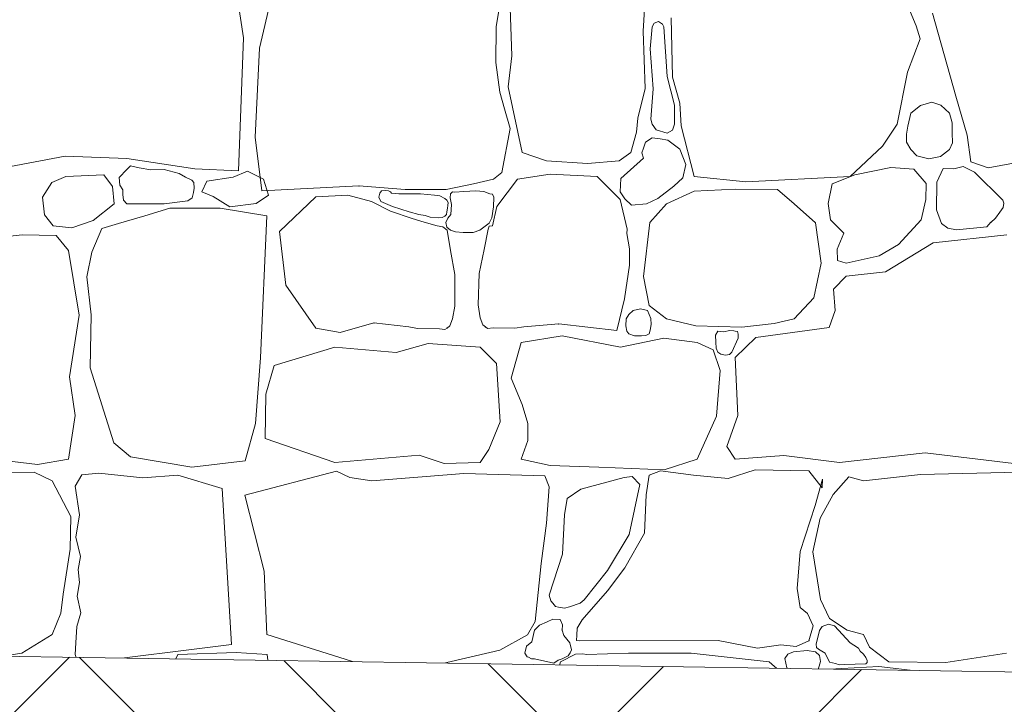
# Model space of a CAD drawing. Header units: millimetres. Extents: x 16408 to 141596, y -21057 to 26364.
# Tile 136 of 144: x 87094 to 87994, y -5563 to -4937. Entities that reach past the tile are written whole.
import ezdxf

# ---------------------------------------------------------------- set-up
doc = ezdxf.new("R2010")
doc.units = ezdxf.units.MM
doc.header["$MEASUREMENT"] = 0
doc.linetypes.add('Wipeout_Contour', pattern=[1000, 0, -1000])
doc.layers.add('0_Nr_pióra__1', color=7, linetype='Continuous', lineweight=13)
doc.layers.add('0_Nr_pióra__101', color=7, linetype='Continuous', lineweight=5, true_color=0xb2b2b2)
doc.layers.add('_elementy3d_Nr_pióra__101', color=7, linetype='Continuous', lineweight=5, true_color=0xb2b2b2)
doc.layers.add('_elementy3d', color=7, linetype='Continuous')

# ---------------------------------------------------------------- blocks, each defined once
blk = doc.blocks.new('*X4')
at = {"layer": '_elementy3d_Nr_pióra__101', "color": 253, "linetype": 'Continuous', "lineweight": 5, "true_color": 0xb2b2b2}
for p, q in [((87298.77, -4953.34), (87289.81, -4895.08)), ((87664.04, -4947.14), (87667.75, -4887.94)), ((87325.08, -4912.93), (87313.43, -4962.67)), ((87529.79, -4943.21), (87534.87, -4911.11)), ((87541.69, -4906.52), (87544.16, -4969.68)), ((87913.7, -4942.18), (87905.03, -4921.87)), ((87928.41, -4930.78), (87949.86, -5006.58)), ((87674.1, -4939.68), (87672.24, -4943.21)), ((87678.04, -4938.25), (87674.1, -4939.68)), ((87681.82, -4940.77), (87678.04, -4938.25)), ((87682.86, -4943.21), (87681.82, -4940.77)), ((87689.55, -4935), (87690.79, -4989.24)), ((87529.29, -4975.72), (87529.79, -4943.21)), ((87666.02, -4999.65), (87664.04, -4947.14)), ((87672.24, -4943.21), (87670.39, -4963.34)), ((87686.04, -4988.6), (87682.86, -4943.21)), ((87917.17, -4954.07), (87913.7, -4942.18)), ((87294.08, -5074.94), (87298.77, -4953.34)), ((87905.77, -4984.54), (87917.17, -4954.07)), ((87313.43, -4962.67), (87309.54, -5044.08)), ((87670.39, -4963.34), (87673.13, -4999.85)), ((87533.12, -5002.9), (87529.29, -4975.72)), ((87544.16, -4969.68), (87540.7, -4998.16)), ((87896.36, -5032.09), (87905.77, -4984.54)), ((87692.84, -5014.66), (87686.04, -4988.6)), ((87690.79, -4989.24), (87697.48, -5013.02)), ((87537.29, -5018.07), (87533.12, -5002.9)), ((87540.7, -4998.16), (87553.33, -5058.1)), ((87659.33, -5026.64), (87666.02, -4999.65)), ((87673.13, -4999.85), (87670.96, -5027.46)), ((87927.86, -5012.16), (87917.64, -5015.08)), ((87936.11, -5014.65), (87927.86, -5012.16)), ((87949.86, -5006.58), (87960.26, -5042.25)), ((87542.63, -5036.08), (87537.29, -5018.07)), ((87692.67, -5032.09), (87692.84, -5014.66)), ((87697.48, -5013.02), (87698.71, -5033.58)), ((87917.64, -5015.08), (87908.87, -5022.24)), ((87944.09, -5022.24), (87936.11, -5014.65)), ((87658.09, -5039.52), (87659.33, -5026.64)), ((87670.96, -5027.46), (87672.24, -5032.09)), ((87908.87, -5022.24), (87906.08, -5033.94)), ((87946.41, -5030.84), (87944.09, -5022.24)), ((87946.67, -5040.23), (87946.41, -5030.84)), ((87534.87, -5076.43), (87542.63, -5036.08)), ((87652.89, -5058.1), (87658.09, -5039.52)), ((87672.24, -5032.09), (87675.93, -5037.23)), ((87675.93, -5037.23), (87685.87, -5040.31)), ((87685.87, -5040.31), (87690.96, -5037.68)), ((87690.96, -5037.68), (87692.67, -5032.09)), ((87698.71, -5033.58), (87710.6, -5079.89)), ((87882.99, -5052.15), (87896.36, -5032.09)), ((87906.08, -5033.94), (87904.9, -5041.19)), ((87309.54, -5044.08), (87315.51, -5093.1)), ((87666.19, -5048.75), (87664.36, -5054.16)), ((87672.24, -5044.81), (87666.19, -5048.75)), ((87679.64, -5045.71), (87672.24, -5044.81)), ((87686.64, -5046.83), (87679.64, -5045.71)), ((87697.65, -5055.13), (87686.64, -5046.83)), ((87904.9, -5041.19), (87904.81, -5048.65)), ((87904.81, -5048.65), (87908.87, -5055.37)), ((87946.71, -5049.22), (87946.67, -5040.23)), ((87960.26, -5042.25), (87963.73, -5066.77)), ((87664.36, -5054.16), (87662.98, -5058.38)), ((87703.05, -5069.12), (87697.65, -5055.13)), ((87853.41, -5079.89), (87882.99, -5052.15)), ((87908.87, -5055.37), (87914.11, -5061)), ((87935.89, -5061.7), (87944.09, -5055.37)), ((87944.09, -5055.37), (87946.71, -5049.22)), ((87079.33, -5071.97), (87135.81, -5061.57)), ((87135.81, -5061.57), (87192.03, -5063.55)), ((87192.03, -5063.55), (87254.2, -5072.96)), ((87553.33, -5058.1), (87575.62, -5065.78)), ((87575.62, -5065.78), (87613.26, -5068)), ((87613.26, -5068), (87642, -5065.78)), ((87642, -5065.78), (87652.89, -5058.1)), ((87664.36, -5063.33), (87643.61, -5081.75)), ((87662.98, -5058.38), (87664.36, -5063.33)), ((87914.11, -5061), (87925.24, -5063.75)), ((87925.24, -5063.75), (87935.89, -5061.7)), ((87963.73, -5066.77), (87979.33, -5071.97)), ((87979.33, -5071.97), (88035.81, -5061.57)), ((87192.03, -5073.7), (87185.1, -5080.85)), ((87195.57, -5070.33), (87192.03, -5073.7)), ((87203.4, -5072.15), (87195.57, -5070.33)), ((87214.09, -5073.91), (87203.4, -5072.15)), ((87226.21, -5073.7), (87214.09, -5073.91)), ((87239.93, -5077.33), (87226.21, -5073.7)), ((87254.2, -5072.96), (87294.08, -5074.94)), ((87289.45, -5080.6), (87302.45, -5075.18)), ((87302.45, -5075.18), (87316.89, -5082.4)), ((87700.2, -5081.21), (87703.05, -5069.12)), ((87890.42, -5071.72), (87857.48, -5078.66)), ((87911.47, -5073.45), (87890.42, -5071.72)), ((87922.62, -5086.33), (87911.47, -5073.45)), ((87938.24, -5072.7), (87932.66, -5085.09)), ((87947.93, -5073.05), (87938.24, -5072.7)), ((87956.58, -5070.82), (87947.93, -5073.05)), ((87966.95, -5075.93), (87956.58, -5070.82)), ((87992.71, -5101.69), (87966.95, -5075.93)), ((87136.3, -5080.14), (87123.42, -5085.59)), ((87170.98, -5078.66), (87136.3, -5080.14)), ((87179.15, -5089.31), (87170.98, -5078.66)), ((87185.1, -5080.85), (87185.71, -5087.96)), ((87245.82, -5080.58), (87239.93, -5077.33)), ((87251.39, -5083.33), (87245.82, -5080.58)), ((87253.48, -5085.65), (87251.39, -5083.33)), ((87260.56, -5093.96), (87265.26, -5084.21)), ((87265.26, -5084.21), (87289.45, -5080.6)), ((87316.89, -5082.4), (87321.59, -5097.21)), ((87509.11, -5086.77), (87527.29, -5082.44)), ((87527.29, -5082.44), (87534.87, -5076.43)), ((87530.2, -5107.32), (87549.12, -5082.62)), ((87549.12, -5082.62), (87579.09, -5077.91)), ((87579.09, -5077.91), (87622.18, -5079.89)), ((87622.18, -5079.89), (87643.16, -5100.93)), ((87643.61, -5081.75), (87643, -5093.95)), ((87692.23, -5089), (87700.2, -5081.21)), ((87710.6, -5079.89), (87757.91, -5084.85)), ((87757.91, -5084.85), (87853.41, -5079.89)), ((87857.48, -5078.66), (87836.92, -5086.83)), ((87123.42, -5085.59), (87115.11, -5098.99)), ((87180.52, -5104.89), (87179.15, -5089.31)), ((87185.71, -5087.96), (87188.58, -5092.15)), ((87188.58, -5092.15), (87188.46, -5096.5)), ((87253.04, -5094.74), (87253.54, -5090.77)), ((87253.54, -5090.77), (87253.48, -5085.65)), ((87271.04, -5098.29), (87260.56, -5093.96)), ((87315.51, -5093.1), (87404.23, -5088.61)), ((87404.23, -5088.61), (87446.38, -5091.78)), ((87424.98, -5093.12), (87423.24, -5095.14)), ((87428.59, -5092.78), (87424.98, -5093.12)), ((87431.17, -5093.29), (87428.59, -5092.78)), ((87433.12, -5094.2), (87431.17, -5093.29)), ((87446.38, -5091.78), (87484.1, -5091.78)), ((87484.1, -5091.78), (87509.11, -5086.77)), ((87500.03, -5093.71), (87492.06, -5094.26)), ((87511.19, -5093.18), (87500.03, -5093.71)), ((87518.5, -5093.89), (87511.19, -5093.18)), ((87523.97, -5095.84), (87518.5, -5093.89)), ((87643, -5093.95), (87647.31, -5100.55)), ((87677.56, -5100.27), (87692.23, -5089)), ((87710.6, -5093.52), (87685.34, -5105.16)), ((87748.25, -5091.53), (87710.6, -5093.52)), ((87786.89, -5091.78), (87748.25, -5091.53)), ((87802.24, -5105.16), (87786.89, -5091.78)), ((87836.92, -5086.83), (87833.19, -5104.76)), ((87922.37, -5101.19), (87922.62, -5086.33)), ((87932.66, -5085.09), (87932.28, -5110.61)), ((87115.11, -5098.99), (87116.73, -5115.06)), ((87188.46, -5096.5), (87189.02, -5101.57)), ((87189.02, -5101.57), (87192.03, -5104.91)), ((87226.21, -5104.91), (87247.97, -5102.23)), ((87247.97, -5102.23), (87251.88, -5099.59)), ((87251.88, -5099.59), (87253.04, -5094.74)), ((87286.2, -5107.68), (87271.04, -5098.29)), ((87321.59, -5097.21), (87310.39, -5104.79)), ((87364.91, -5098.59), (87331.63, -5130.28)), ((87394.07, -5096.98), (87364.91, -5098.59)), ((87415.86, -5102.87), (87394.07, -5096.98)), ((87433, -5111.69), (87415.86, -5102.87)), ((87423.24, -5095.14), (87422.59, -5099.08)), ((87422.59, -5099.08), (87424.28, -5102.87)), ((87424.28, -5102.87), (87435.04, -5107.36)), ((87434.18, -5095.37), (87433.12, -5094.2)), ((87440.64, -5095.91), (87434.18, -5095.37)), ((87460.53, -5095.84), (87440.64, -5095.91)), ((87473.3, -5097.01), (87460.53, -5095.84)), ((87478.35, -5097.83), (87473.3, -5097.01)), ((87482.91, -5100.01), (87478.35, -5097.83)), ((87484.75, -5101.67), (87482.91, -5100.01)), ((87485.87, -5103.89), (87484.75, -5101.67)), ((87487.99, -5095.84), (87487.75, -5099.6)), ((87487.75, -5099.6), (87488.91, -5105.67)), ((87489.83, -5094.05), (87487.99, -5095.84)), ((87492.06, -5094.26), (87489.83, -5094.05)), ((87526.39, -5096.15), (87523.97, -5095.84)), ((87527.6, -5098.84), (87526.39, -5096.15)), ((87527.2, -5107.83), (87527.6, -5098.84)), ((87643.16, -5100.93), (87649.57, -5128.31)), ((87647.31, -5100.55), (87653.27, -5106.23)), ((87667.01, -5105.16), (87677.56, -5100.27)), ((87918.06, -5119.6), (87922.37, -5101.19)), ((87993.68, -5104.3), (87992.71, -5101.69)), ((87161.32, -5120.27), (87180.52, -5104.89)), ((87192.03, -5104.91), (87226.21, -5104.91)), ((87231.41, -5109.12), (87208.62, -5116.05)), ((87254.44, -5109.12), (87231.41, -5109.12)), ((87277.48, -5109.12), (87254.44, -5109.12)), ((87320.07, -5116.15), (87277.48, -5109.12)), ((87310.39, -5104.79), (87286.2, -5107.68)), ((87453, -5118.52), (87433, -5111.69)), ((87435.04, -5107.36), (87450.07, -5112.21)), ((87484.69, -5112.43), (87485.36, -5109.05)), ((87485.36, -5109.05), (87485.61, -5106.43)), ((87485.61, -5106.43), (87485.87, -5103.89)), ((87488.91, -5105.67), (87488.28, -5114.64)), ((87525.63, -5117.77), (87527.2, -5107.83)), ((87526.43, -5125.18), (87530.2, -5107.32)), ((87653.27, -5106.23), (87667.01, -5105.16)), ((87685.34, -5105.16), (87670.23, -5122.25)), ((87821.56, -5122.49), (87802.24, -5105.16)), ((87833.19, -5104.76), (87835.19, -5119.77)), ((87932.28, -5110.61), (87936.8, -5123.11)), ((87990.18, -5112.72), (87993.07, -5108.53)), ((87993.07, -5108.53), (87993.68, -5104.3)), ((87116.73, -5115.06), (87124.66, -5125.22)), ((87141.75, -5126.95), (87161.32, -5120.27)), ((87208.62, -5116.05), (87184.6, -5122.99)), ((87314.39, -5245.79), (87320.07, -5116.15)), ((87450.07, -5112.21), (87459.14, -5114.65)), ((87463.98, -5121.88), (87453, -5118.52)), ((87459.14, -5114.65), (87464.84, -5115.63)), ((87464.84, -5115.63), (87469.42, -5117.14)), ((87469.42, -5117.14), (87476.91, -5117.82)), ((87476.91, -5117.82), (87480.34, -5117.54)), ((87480.34, -5117.54), (87482.91, -5116.28)), ((87482.91, -5116.28), (87484.18, -5114.69)), ((87485.38, -5118.06), (87483.81, -5122.03)), ((87484.18, -5114.69), (87484.69, -5112.43)), ((87488.28, -5114.64), (87485.38, -5118.06)), ((87523.18, -5122.74), (87525.63, -5117.77)), ((87835.19, -5119.77), (87847.57, -5131.91)), ((87897.6, -5142.31), (87918.06, -5119.6)), ((87981.81, -5122), (87986.04, -5118.27)), ((87986.04, -5118.27), (87990.18, -5112.72)), ((87124.66, -5125.22), (87141.75, -5126.95)), ((87169.22, -5127.62), (87160.15, -5149.13)), ((87184.6, -5122.99), (87169.22, -5127.62)), ((87475.86, -5125.03), (87463.98, -5121.88)), ((87480.93, -5126.02), (87475.86, -5125.03)), ((87484.91, -5129.26), (87480.93, -5126.02)), ((87483.81, -5122.03), (87484.62, -5126.29)), ((87484.62, -5126.29), (87487.99, -5129.26)), ((87487.99, -5147.68), (87484.91, -5129.26)), ((87487.99, -5129.26), (87492.43, -5130.56)), ((87508.69, -5131.13), (87514.79, -5129.26)), ((87514.79, -5129.26), (87523.18, -5122.74)), ((87518.78, -5146.64), (87522.36, -5128.32)), ((87522.36, -5128.32), (87523.44, -5125.47)), ((87523.44, -5125.47), (87526.43, -5125.18)), ((87649.57, -5128.31), (87649.06, -5132.09)), ((87670.23, -5122.25), (87664.29, -5171.53)), ((87826.76, -5159.4), (87821.56, -5122.49)), ((87936.8, -5123.11), (87942.52, -5127.3)), ((87942.52, -5127.3), (87950.36, -5128.69)), ((87950.36, -5128.69), (87978.14, -5126.04)), ((87978.14, -5126.04), (87981.91, -5121.82)), ((87096.42, -5133.39), (87029.06, -5140.82)), ((87127.38, -5133.89), (87096.42, -5133.39)), ((87138.78, -5147.68), (87127.38, -5133.89)), ((87331.63, -5130.28), (87337.52, -5179.34)), ((87492.43, -5130.56), (87499.45, -5131.27)), ((87499.45, -5131.27), (87508.69, -5131.13)), ((87649.06, -5132.09), (87651.47, -5146.19)), ((87847.57, -5131.91), (87841.38, -5146.52)), ((87996.42, -5133.39), (87929.06, -5140.82)), ((87148.44, -5206.71), (87138.78, -5147.68)), ((87491.98, -5169.78), (87487.99, -5147.68)), ((87514.18, -5168.62), (87518.78, -5146.64)), ((87651.47, -5146.19), (87651.65, -5161.02)), ((87841.38, -5146.52), (87841.62, -5156.92)), ((87879.77, -5152.46), (87897.6, -5142.31)), ((87929.06, -5140.82), (87885.71, -5167.08)), ((87160.15, -5149.13), (87155.62, -5171.73)), ((87841.62, -5156.92), (87849.55, -5159.15)), ((87849.55, -5159.15), (87879.77, -5152.46)), ((87651.65, -5161.02), (87647.07, -5191.93)), ((87820.08, -5190.85), (87826.76, -5159.4)), ((87155.62, -5171.73), (87159.53, -5206.54)), ((87491.98, -5198.63), (87491.98, -5169.78)), ((87513.4, -5197.47), (87514.18, -5168.62)), ((87664.29, -5171.53), (87669.49, -5198.04)), ((87849.55, -5171.29), (87837.91, -5183.18)), ((87885.71, -5167.08), (87849.55, -5171.29)), ((87337.52, -5179.34), (87364.91, -5218.59)), ((87837.91, -5183.18), (87839.64, -5202.49)), ((87647.07, -5191.93), (87639.88, -5220.88)), ((87802.24, -5210.17), (87820.08, -5190.85)), ((87489.9, -5210.3), (87491.98, -5198.63)), ((87515.16, -5209.18), (87513.4, -5197.47)), ((87661.49, -5201.13), (87654.83, -5202.61)), ((87668.15, -5202.67), (87661.49, -5201.13)), ((87669.49, -5198.04), (87685.34, -5210.17)), ((87139.77, -5263.18), (87148.44, -5206.71)), ((87159.53, -5206.54), (87158.59, -5255)), ((87487.45, -5216.59), (87489.9, -5210.3)), ((87517.43, -5215.54), (87515.16, -5209.18)), ((87648.59, -5210.33), (87648.14, -5216.66)), ((87650.91, -5206.21), (87648.59, -5210.33)), ((87654.83, -5202.61), (87650.91, -5206.21)), ((87669.49, -5206.21), (87668.15, -5202.67)), ((87671.01, -5210.04), (87669.49, -5206.21)), ((87671.24, -5215.35), (87671.01, -5210.04)), ((87685.34, -5210.17), (87712.34, -5216.61)), ((87783.67, -5214.38), (87802.24, -5210.17)), ((87839.64, -5202.49), (87833.95, -5218.1)), ((87364.91, -5218.59), (87387.13, -5222.8)), ((87387.13, -5222.8), (87418.01, -5213.98)), ((87418.01, -5213.98), (87449.95, -5217.52)), ((87449.95, -5217.52), (87457.93, -5218.97)), ((87457.93, -5218.97), (87477.79, -5219.32)), ((87477.79, -5219.32), (87482.91, -5219.91)), ((87482.91, -5219.91), (87484.91, -5218.59)), ((87484.91, -5218.59), (87487.45, -5216.59)), ((87519.92, -5217.6), (87517.43, -5215.54)), ((87521.88, -5218.98), (87519.92, -5217.6)), ((87527.02, -5218.54), (87521.88, -5218.98)), ((87546.88, -5218.73), (87527.02, -5218.54)), ((87554.9, -5217.49), (87546.88, -5218.73)), ((87586.92, -5214.83), (87554.9, -5217.49)), ((87639.88, -5220.88), (87586.92, -5214.83)), ((87648.14, -5216.66), (87649.01, -5221.59)), ((87670.47, -5220.46), (87671.24, -5215.35)), ((87712.34, -5216.61), (87754.19, -5217.85)), ((87754.19, -5217.85), (87783.67, -5214.38)), ((87833.95, -5218.1), (87767.07, -5227.26)), ((87552.58, -5231.72), (87589.98, -5225.78)), ((87589.98, -5225.78), (87643.48, -5236.18)), ((87643.48, -5236.18), (87682.86, -5228.01)), ((87649.01, -5221.59), (87650.91, -5223.79)), ((87650.91, -5223.79), (87656.22, -5225.61)), ((87656.22, -5225.61), (87662.52, -5225.67)), ((87662.52, -5225.67), (87666.57, -5225.29)), ((87666.57, -5225.29), (87669.49, -5223.79)), ((87669.49, -5223.79), (87670.47, -5220.46)), ((87682.86, -5228.01), (87713.33, -5231.72)), ((87732.45, -5221.59), (87730.14, -5225.03)), ((87730.14, -5225.03), (87730.43, -5231.65)), ((87737.79, -5222), (87732.45, -5221.59)), ((87742.88, -5220.94), (87737.79, -5222)), ((87746.99, -5221.07), (87742.88, -5220.94)), ((87745.19, -5240.63), (87751.05, -5227.73)), ((87748.28, -5221.59), (87746.99, -5221.07)), ((87767.07, -5227.26), (87748.25, -5245.59)), ((87750.31, -5221.88), (87748.28, -5221.59)), ((87750.92, -5224.32), (87750.31, -5221.88)), ((87751.05, -5227.73), (87750.92, -5224.32)), ((87382.14, -5236.18), (87326.65, -5252.78)), ((87438.16, -5240.88), (87382.14, -5236.18)), ((87467.63, -5232.71), (87438.16, -5240.88)), ((87515.2, -5236.18), (87467.63, -5232.71)), ((87530.04, -5251.04), (87515.2, -5236.18)), ((87543.42, -5264.41), (87552.58, -5231.72)), ((87713.33, -5231.72), (87727.94, -5238.41)), ((87730.43, -5231.65), (87730.94, -5236.93)), ((87730.94, -5236.93), (87732.45, -5240.63)), ((87309.72, -5305.94), (87314.39, -5245.79)), ((87727.94, -5238.41), (87734.38, -5257.48)), ((87732.45, -5240.63), (87735.12, -5242.53)), ((87735.12, -5242.53), (87739.24, -5243.4)), ((87739.24, -5243.4), (87743, -5242.85)), ((87743, -5242.85), (87745.19, -5240.63)), ((87748.25, -5245.59), (87750.48, -5298.59)), ((87158.59, -5255), (87180.14, -5323.61)), ((87326.65, -5252.78), (87319.13, -5279.24)), ((87533.26, -5304.29), (87530.04, -5251.04)), ((87144.97, -5298.59), (87139.77, -5263.18)), ((87553.33, -5288.44), (87543.42, -5264.41)), ((87734.38, -5257.48), (87731.16, -5299.09)), ((87319.13, -5279.24), (87318.64, -5319.55)), ((87558.53, -5306.02), (87553.33, -5288.44)), ((87138.78, -5338.47), (87144.97, -5298.59)), ((87731.16, -5299.09), (87713.33, -5338.47)), ((87750.48, -5298.59), (87740.57, -5326.83)), ((87300.33, -5340.04), (87309.72, -5305.94)), ((87523.11, -5329.8), (87533.26, -5304.29)), ((87558.78, -5321.38), (87558.53, -5306.02)), ((87180.14, -5323.61), (87195.5, -5336.49)), ((87318.64, -5319.55), (87382.14, -5341.69)), ((87552.58, -5338.47), (87558.78, -5321.38)), ((87740.57, -5326.83), (87748.25, -5338.47)), ((87021.87, -5332.77), (87110.54, -5343.42)), ((87195.5, -5336.49), (87251.47, -5345.9)), ((87382.14, -5341.69), (87459.21, -5335)), ((87459.21, -5335), (87482.24, -5342.43)), ((87515.2, -5341.69), (87523.11, -5329.8)), ((87748.25, -5338.47), (87792.58, -5335.25)), ((87792.58, -5335.25), (87843.61, -5341.69)), ((87843.61, -5341.69), (87921.87, -5332.77)), ((87921.87, -5332.77), (88010.54, -5343.42)), ((87110.54, -5343.42), (87138.78, -5338.47)), ((87251.47, -5345.9), (87300.33, -5340.04)), ((87482.24, -5342.43), (87515.2, -5341.69)), ((87579.09, -5344.17), (87552.58, -5338.47)), ((87623.42, -5345.9), (87579.09, -5344.17)), ((87683.36, -5348.38), (87623.42, -5345.9)), ((87713.33, -5338.47), (87683.36, -5348.38)), ((87107.32, -5350.36), (87017.66, -5352.59)), ((87123.92, -5358.28), (87107.32, -5350.36)), ((87150.91, -5352.84), (87144.9, -5363.32)), ((87166.51, -5351.29), (87150.91, -5352.84)), ((87206.89, -5355.56), (87166.51, -5351.29)), ((87238.59, -5353.08), (87206.89, -5355.56)), ((87279.15, -5365.21), (87238.59, -5353.08)), ((87300, -5371.49), (87383.91, -5349.62)), ((87383.91, -5349.62), (87396.05, -5355.31)), ((87416.07, -5358.28), (87500.03, -5351.6)), ((87500.03, -5351.6), (87574.09, -5353.83)), ((87574.09, -5353.83), (87578.05, -5363.73)), ((87654.13, -5354.32), (87646.7, -5355.31)), ((87661.17, -5361.74), (87654.13, -5354.32)), ((87669.49, -5353.08), (87666.76, -5371.16)), ((87679.89, -5349.12), (87669.49, -5353.08)), ((87710.11, -5353.08), (87679.89, -5349.12)), ((87741.81, -5356.06), (87710.11, -5353.08)), ((87766.58, -5348.38), (87741.81, -5356.06)), ((87815.62, -5349.12), (87766.58, -5348.38)), ((87827.75, -5364.72), (87815.62, -5349.12)), ((87852.03, -5354.57), (87837.66, -5370.92)), ((87865.4, -5358.28), (87852.03, -5354.57)), ((87917.66, -5352.59), (87865.4, -5358.28)), ((88007.32, -5350.36), (87917.66, -5352.59)), ((87141.01, -5390.98), (87123.92, -5358.28)), ((87144.9, -5363.32), (87148.91, -5389.35)), ((87396.05, -5355.31), (87416.07, -5358.28)), ((87578.05, -5363.73), (87575.82, -5397.17)), ((87646.7, -5355.31), (87607.05, -5366.04)), ((87651.41, -5407.32), (87661.17, -5361.74)), ((87821.32, -5380.82), (87828, -5356.8)), ((87828, -5356.8), (87827.75, -5364.72)), ((87287.76, -5507.88), (87279.15, -5365.21)), ((87317.67, -5440.9), (87300, -5371.49)), ((87607.05, -5366.04), (87594.69, -5374.38)), ((87666.76, -5371.16), (87665.28, -5406.33)), ((87837.66, -5370.92), (87825.77, -5392.46)), ((87594.69, -5374.38), (87592.21, -5389.49)), ((87807.69, -5422.93), (87821.32, -5380.82)), ((87140.26, -5420.7), (87141.01, -5390.98)), ((87148.91, -5389.35), (87145.63, -5409.9)), ((87592.21, -5389.49), (87590.23, -5425.41)), ((87575.82, -5397.17), (87570.87, -5433.83)), ((87825.77, -5392.46), (87819.09, -5423.42)), ((87631.35, -5440.27), (87651.41, -5407.32)), ((87665.28, -5406.33), (87647.2, -5438.04)), ((87145.63, -5409.9), (87149.64, -5427.42)), ((87133.82, -5462.06), (87140.26, -5420.7)), ((87590.23, -5425.41), (87578.24, -5462.82)), ((87804.72, -5456.86), (87807.69, -5422.93)), ((87819.09, -5423.42), (87826.02, -5466.77)), ((87149.64, -5427.42), (87147.68, -5439.54)), ((87570.87, -5433.83), (87565.22, -5486.83)), ((87147.68, -5439.54), (87148.82, -5451.41)), ((87319.98, -5498.95), (87317.67, -5440.9)), ((87610.29, -5467.26), (87631.35, -5440.27)), ((87647.2, -5438.04), (87631.35, -5458.84)), ((87148.82, -5451.41), (87146.61, -5463.86)), ((87131.84, -5479.4), (87133.82, -5462.06)), ((87578.24, -5462.82), (87579.53, -5468.14)), ((87631.35, -5458.84), (87608.31, -5485.59)), ((87807.45, -5474.2), (87804.72, -5456.86)), ((87146.61, -5463.86), (87149.97, -5479.08)), ((87579.53, -5468.14), (87581.56, -5470.24)), ((87581.56, -5470.24), (87583.81, -5473.23)), ((87596.67, -5473.46), (87606.44, -5470.07)), ((87606.44, -5470.07), (87610.29, -5467.26)), ((87826.02, -5466.77), (87834.44, -5484.11)), ((87123.92, -5498.72), (87131.84, -5479.4)), ((87149.97, -5479.08), (87146.53, -5491.45)), ((87583.81, -5473.23), (87586.63, -5473.77)), ((87586.63, -5473.77), (87592.15, -5474.82)), ((87592.15, -5474.82), (87596.67, -5473.46)), ((87814.38, -5479.65), (87807.45, -5474.2)), ((87819.58, -5491.04), (87814.38, -5479.65)), ((87565.22, -5486.83), (87558.48, -5499.21)), ((87576.44, -5487.21), (87569.34, -5490.38)), ((87581.65, -5484.97), (87576.44, -5487.21)), ((87588.25, -5485.1), (87581.65, -5484.97)), ((87590.34, -5489.99), (87588.25, -5485.1)), ((87589.98, -5494.76), (87590.34, -5489.99)), ((87608.31, -5485.59), (87603.85, -5493.12)), ((87833.63, -5489.41), (87827.59, -5491.54)), ((87838.86, -5491), (87833.63, -5489.41)), ((87834.44, -5484.11), (87850.54, -5494.76)), ((87096.18, -5515.81), (87123.92, -5498.72)), ((87146.53, -5491.45), (87145.47, -5506.59)), ((87408.93, -5526.91), (87319.98, -5498.95)), ((87564.67, -5494.76), (87562.19, -5505.59)), ((87569.34, -5490.38), (87564.67, -5494.76)), ((87591.69, -5499.68), (87589.98, -5494.76)), ((87603.85, -5493.12), (87603.31, -5499.41)), ((87815.62, -5504.66), (87819.58, -5491.04)), ((87825.37, -5495.27), (87822.25, -5507.62)), ((87827.59, -5491.54), (87825.37, -5495.27)), ((87853.41, -5506.34), (87838.86, -5491)), ((87850.54, -5494.76), (87865.4, -5498.72)), ((87865.4, -5498.72), (87871.1, -5510.36)), ((87145.47, -5506.59), (87144.9, -5517.24)), ((87150.91, -5524.97), (87287.76, -5507.88)), ((87558.48, -5499.21), (87532.97, -5513.33)), ((87562.19, -5505.59), (87557.48, -5509.41)), ((87596.92, -5506.64), (87591.69, -5499.68)), ((87598.45, -5512.85), (87596.92, -5506.64)), ((87603.31, -5499.41), (87603.24, -5504.28)), ((87603.24, -5504.28), (87605.83, -5504.66)), ((87605.83, -5504.66), (87732.65, -5504.42)), ((87732.65, -5504.42), (87768.56, -5511.35)), ((87803.98, -5509.86), (87815.62, -5504.66)), ((87822.25, -5507.62), (87822.4, -5510.66)), ((87856.49, -5508.63), (87853.41, -5506.34)), ((87044.52, -5523.88), (87096.18, -5515.81)), ((87291.95, -5515.2), (87238.59, -5517.24)), ((87320.33, -5517.24), (87291.95, -5515.2)), ((87532.97, -5513.33), (87466.21, -5528.88)), ((87557.48, -5509.41), (87556.05, -5516.06)), ((87556.05, -5516.06), (87558.02, -5519.22)), ((87602.12, -5516.86), (87588.5, -5523.73)), ((87595.51, -5518.29), (87597.25, -5515.71)), ((87597.25, -5515.71), (87598.45, -5512.85)), ((87608.99, -5516.48), (87602.12, -5516.86)), ((87612.27, -5517.05), (87608.99, -5516.48)), ((87650.66, -5516.06), (87612.27, -5517.05)), ((87707.88, -5515.81), (87650.66, -5516.06)), ((87779.21, -5523.73), (87707.88, -5515.81)), ((87768.56, -5511.35), (87789.86, -5508.38)), ((87789.86, -5508.38), (87803.98, -5509.86)), ((87796.37, -5516.86), (87793.6, -5520.84)), ((87801.5, -5514.82), (87796.37, -5516.86)), ((87814.1, -5513.51), (87801.5, -5514.82)), ((87821.57, -5514.82), (87814.1, -5513.51)), ((87825.16, -5518.2), (87821.57, -5514.82)), ((87822.4, -5510.66), (87824.32, -5512.37)), ((87824.32, -5512.37), (87830.4, -5516.06)), ((87830.4, -5516.06), (87834.3, -5524.07)), ((87860.83, -5511.37), (87856.49, -5508.63)), ((87862.34, -5514.13), (87860.83, -5511.37)), ((87865.44, -5516.77), (87862.34, -5514.13)), ((87867.66, -5519.96), (87865.44, -5516.77)), ((87871.1, -5510.36), (87888.68, -5523.98)), ((87940.7, -5524.48), (87996.18, -5515.81)), ((87120.7, -5524.72), (87120.53, -5524.78)), ((87133.76, -5523.87), (87120.7, -5524.72)), ((87138.18, -5521.57), (87133.76, -5523.87)), ((87144.57, -5524.28), (87138.18, -5521.57)), ((87144.54, -5525.07), (87144.57, -5524.28)), ((87144.9, -5517.24), (87146.61, -5522.8)), ((87146.61, -5522.8), (87150.91, -5524.97)), ((87238.59, -5517.24), (87234.56, -5526.13)), ((87321.57, -5527.16), (87320.33, -5517.24)), ((87558.02, -5519.22), (87559.33, -5519.64)), ((87559.33, -5519.64), (87562, -5520.99)), ((87562, -5520.99), (87564.67, -5521.26)), ((87564.67, -5521.26), (87582.46, -5525.2)), ((87582.46, -5525.2), (87586.44, -5522.31)), ((87586.44, -5522.31), (87589.98, -5521.26)), ((87588.5, -5523.73), (87586.6, -5530.31)), ((87589.98, -5521.26), (87595.51, -5518.29)), ((87788.75, -5532.17), (87779.21, -5523.73)), ((87793.6, -5520.84), (87795.36, -5529.31)), ((87823.4, -5533.11), (87826.08, -5523.61)), ((87826.08, -5523.61), (87825.16, -5518.2)), ((87834.3, -5524.07), (87839.87, -5525.24)), ((87839.87, -5525.24), (87843.23, -5526.58)), ((87848.13, -5526.29), (87867.54, -5525.74)), ((87867.54, -5525.74), (87868.96, -5524.57)), ((87868.92, -5522.64), (87867.66, -5519.96)), ((87868.96, -5524.57), (87868.92, -5522.64)), ((87888.68, -5523.98), (87940.7, -5524.48)), ((87443.32, -5528.61), (87408.93, -5526.91)), ((87788.96, -5532.7), (87788.75, -5532.17)), ((87795.36, -5529.31), (87797.45, -5532.8)), ((87834.44, -5530.67), (87832.84, -5533.22)), ((87879.52, -5528.19), (87834.44, -5530.67)), ((87843.23, -5526.58), (87848.13, -5526.29)), ((87934.1, -5534.42), (87879.52, -5528.19)), ((87994.69, -5533.64), (87961.35, -5534.75))]:
    blk.add_line(p, q, dxfattribs=at)
for p in [(87404.23, -5088.61), (87418.01, -5213.98), (87484.91, -5218.59), (87484.91, -5218.59), (87519.92, -5217.6), (87519.92, -5217.6), (87586.92, -5214.83), (87589.98, -5494.76), (87815.62, -5504.66)]:
    blk.add_point(p, dxfattribs=at)
blk = doc.blocks.new('Wypełnienie_2_4', base_point=(0, 0))
at = {"color": 254, "linetype": 'Wipeout_Contour', "lineweight": 0, "ltscale": 1023619.489982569}
blk.add_wipeout([(80843.91, -4580), (80843.91, -5380), (81664.8, -5390.27), (85145.05, -5501.36), (88568.85, -5541.95), (88568.85, -2730), (87198.86, -2730), (87198.86, -3330), (86098.89, -3330), (86098.89, -4019.84), (85013.81, -4019.84), (85013.81, -4580)], dxfattribs=at).dxf.layer = '_elementy3d'
at = {"layer": '_elementy3d_Nr_pióra__101', "color": 253, "linetype": 'Continuous', "lineweight": 5, "true_color": 0xb2b2b2, "flags": 128}
blk.add_lwpolyline([(80843.91, -4580), (80843.91, -5380), (81664.8, -5390.27), (85145.05, -5501.36), (88568.85, -5541.95), (88568.85, -2730), (87198.86, -2730), (87198.86, -3330), (86098.89, -3330), (86098.89, -4019.84), (85013.81, -4019.84), (85013.81, -4580)], close=True, dxfattribs=at)
at = {"layer": '_elementy3d_Nr_pióra__101', "color": 253, "linetype": 'Continuous', "lineweight": 5, "true_color": 0xb2b2b2}
blk.add_blockref('*X4', (0, 0), dxfattribs=at)

msp = doc.modelspace()

# ---------------------------------------------------------------- block references
at = {"layer": '_elementy3d_Nr_pióra__101', "color": 253, "linetype": 'Continuous', "lineweight": 5, "true_color": 0xb2b2b2}
msp.add_blockref('Wypełnienie_2_4', (0, 0), dxfattribs=at)

# ---------------------------------------------------------------- next in the draw order: wipeouts: each hides what was drawn before it
at = {"color": 254, "linetype": 'Wipeout_Contour', "lineweight": 0, "ltscale": 1011959.782160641}
msp.add_wipeout([(88568.85, -5541.95), (86378.98, -5507.79), (86378.98, -6056.36), (86134.67, -6056.36), (86134.67, -5506.36), (85083.17, -5499.39), (81659.78, -5390.11), (80854.55, -5380), (80560.88, -5380), (79643.91, -5325.76), (79643.91, -6533.63), (88568.85, -6533.63)], dxfattribs=at)

# ---------------------------------------------------------------- next in the draw order: hatches: boundary and pattern name
at = {"layer": '0_Nr_pióra__101', "linetype": 'Continuous', "lineweight": 5, "true_color": 0xb2b2b2}
h = msp.add_hatch(dxfattribs=at)
h.set_pattern_fill('Grunt_0004', color=253, style=0, pattern_type=2)
h.set_pattern_definition([(45, (0, 0), (-275.7716, 275.7716), []), (45, (-91.9, 91.9), (-551.543, 551.543), []), (45, (-183.85, 183.85), (-551.543, 551.543), []), (135, (-275.77, 275.77), (91.92388, 91.92388), [390, -390])])
h.paths.add_polyline_path([(88568.85, -5541.95), (86378.98, -5507.79), (86378.98, -6056.36), (86134.67, -6056.36), (86134.67, -5506.36), (85083.17, -5499.39), (81659.78, -5390.11), (80854.55, -5380), (80560.88, -5380), (79643.91, -5325.76), (79643.91, -6533.63), (88568.85, -6533.63)])

# ---------------------------------------------------------------- next in the draw order: linework, layer by layer
at = {"layer": '0_Nr_pióra__1', "color": 7, "linetype": 'Continuous', "lineweight": 13}
msp.add_line((86378.98, -5507.79), (88568.85, -5541.95), dxfattribs=at)

doc.saveas('drawing.dxf')
